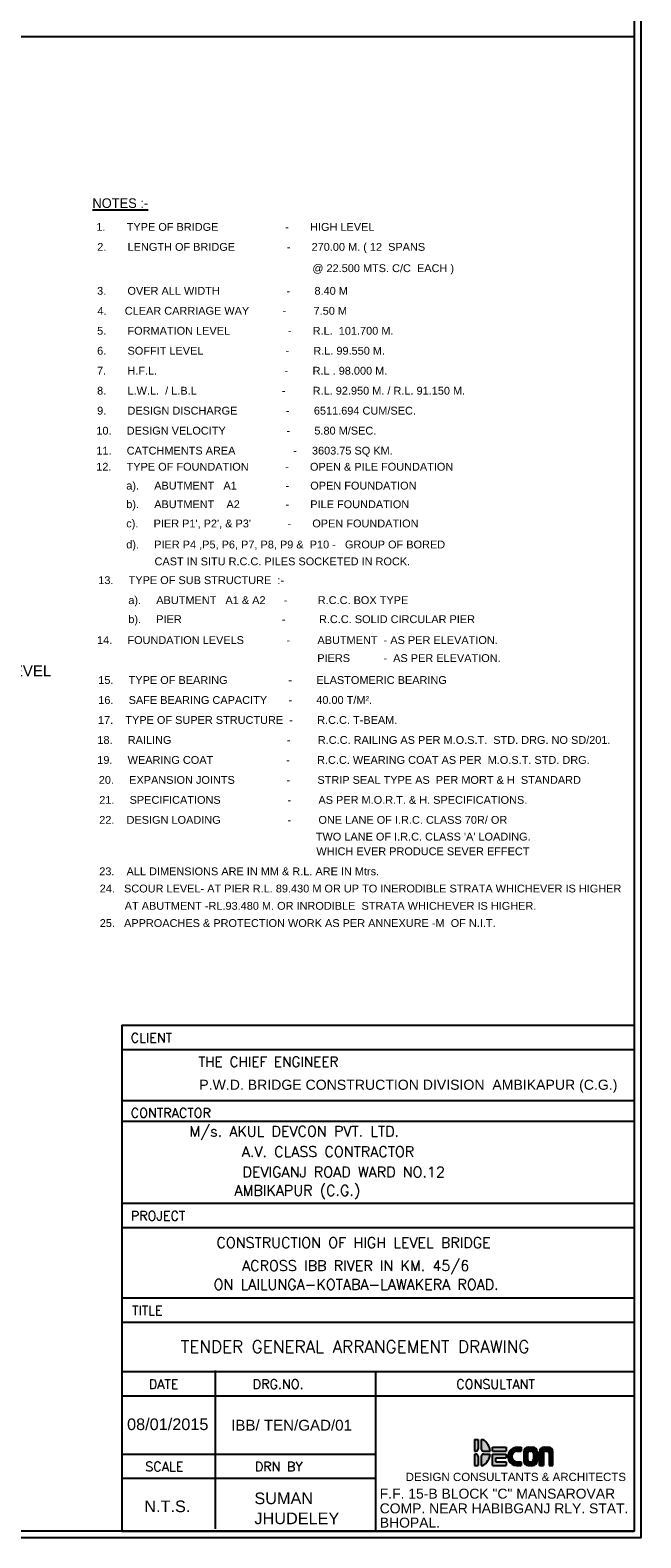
# Model space of a CAD drawing. Header units: inches. Extents: x 4599583 to 28059683, y 2538860 to 28133222513.
# Tile 27 of 89: x 4853412 to 4917790, y 28132837990 to 28132996845. Entities that reach past the tile are written whole.
import ezdxf

# ---------------------------------------------------------------- set-up
doc = ezdxf.new("R2010")
doc.units = ezdxf.units.IN
doc.header["$MEASUREMENT"] = 0
doc.linetypes.add('CENTER', pattern=[2, 1.25, -0.25, 0.25, -0.25])
for name, color, linetype in [('CENTER', 3, 'CENTER'), ('CHNGE', 31, 'Continuous'), ('text', 7, 'Continuous')]:
    doc.layers.add(name, color=color, linetype=linetype)
doc.styles.add('L', font='arial.ttf')
doc.styles.add('ROMANS', font='arial.ttf')
doc.styles.add('ROMANT', font='romant.shx')

# ---------------------------------------------------------------- blocks, each defined once
blk = doc.blocks.new('SANT DE')
h = blk.add_hatch(color=6)
h.paths.add_polyline_path([(30.5, 75.8, 0.414214), (40.5, 65.8), (70.5, 65.8, 0.223432), (39.6, 117.5), (30.5, 117.5)])
h.paths.add_polyline_path([(0, 65.8), (6.5, 65.8, 0.414214), (16.5, 75.8), (16.5, 117.5), (0, 117.5)])
h.paths.add_polyline_path([(0, 0), (16.5, 0), (16.5, 41.8, 0.414214), (6.5, 51.8), (0, 51.8)])
h.paths.add_polyline_path([(30.5, 0), (39.6, 0, 0.223432), (70.5, 51.8), (40.5, 51.8, 0.414214), (30.5, 41.8)])
h.paths.add_polyline_path([(143.3, 0), (143.3, 17.3), (96, 17.3), (96, 34.5), (143.3, 34.5), (143.3, 51.8), (82, 51.8), (82, 0)])
h.paths.add_polyline_path([(143.3, 65.8), (143.3, 82.8), (82, 82.8), (82, 65.8)])
for points in [[(195.2, 65.8), (211.7, 65.8), (211.7, 82.8), (190.4, 82.8, 0.936944), (190.5, 0), (211.7, 0), (211.7, 17), (191.1, 17, -1.002113)], [(354.4, 62.8, 0.414214), (334.4, 82.8), (314.4, 82.8, 0.414214), (294.4, 62.8), (294.4, 0), (311.4, 0), (311.4, 55.8, -0.414214), (321.4, 65.8), (327.4, 65.8, -0.414214), (337.4, 55.8), (337.4, 0), (354.4, 0)]]:
    blk.add_hatch(color=6).paths.add_polyline_path(points)
h = blk.add_hatch(color=6)
h.paths.add_polyline_path([(283.1, 62.8, 0.414214), (263.1, 82.8), (243.1, 82.8, 0.414214), (223.1, 62.8), (223.1, 20, 0.414214), (243.1, 0), (263.1, 0, 0.414214), (283.1, 20)])
h.paths.add_polyline_path([(256.1, 17), (250.1, 17, -0.414214), (240.1, 27), (240.1, 55.8, -0.414214), (250.1, 65.8), (256.1, 65.8, -0.414214), (266.1, 55.8), (266.1, 27, -0.414214)], flags=16)
at = {"color": 6}
for p, q in [((0, 117.5), (0, 65.8)), ((16.5, 117.5), (16.5, 75.8)), ((30.5, 117.5), (30.5, 75.8)), ((82, 65.8), (82, 82.8)), ((82, 82.8), (143.3, 82.8)), ((143.3, 82.8), (143.3, 65.8)), ((190.4, 82.8), (211.7, 82.8)), ((211.7, 82.8), (211.7, 65.8)), ((243.1, 82.8), (263.1, 82.8)), ((314.4, 82.8), (334.4, 82.8)), ((0, 65.8), (6.5, 65.8)), ((0, 51.8), (6.5, 51.8)), ((0, 51.8), (0, 0)), ((0, 0), (16.5, 0)), ((16.5, 41.8), (16.5, 0)), ((30.5, 41.8), (30.5, 0)), ((30.5, 0), (39.6, 0)), ((40.5, 65.8), (70.5, 65.8)), ((40.5, 51.8), (70.5, 51.8)), ((82, 65.8), (143.3, 65.8)), ((82, 51.8), (143.3, 51.8)), ((82, 0), (82, 51.8)), ((82, 0), (143.3, 0)), ((96, 17.3), (96, 34.5)), ((96, 34.5), (143.3, 34.5)), ((96, 17.3), (143.3, 17.3)), ((143.3, 51.8), (143.3, 34.5)), ((143.3, 17.3), (143.3, 0)), ((190.5, 0), (211.7, 0)), ((191, 65.8), (211.7, 65.8)), ((191.1, 17), (211.7, 17)), ((211.7, 17), (211.7, 0)), ((223.1, 62.8), (223.1, 20)), ((240.1, 55.8), (240.1, 27)), ((243.1, 0), (263.1, 0)), ((250.1, 65.8), (256.1, 65.8)), ((250.1, 17), (256.1, 17)), ((266.1, 55.8), (266.1, 27)), ((283.1, 62.8), (283.1, 20)), ((294.4, 0), (294.4, 62.8)), ((311.4, 55.8), (311.4, 0)), ((321.4, 65.8), (327.4, 65.8)), ((337.4, 55.8), (337.4, 0)), ((354.4, 0), (354.4, 62.8)), ((294.4, 0), (311.4, 0)), ((337.4, 0), (354.4, 0))]:
    blk.add_line(p, q, dxfattribs=at)
for p, q in [((0, 117.5), (16.5, 117.5)), ((30.5, 117.5), (39.6, 117.5))]:
    blk.add_line(p, q)
for centre, radius, start, end in [((6.5, 75.8), 10, 270, 0), ((40.5, 75.8), 10, 180, 270), ((0, 58.8), 70.8, 5.67129, 56.05069), ((193.1, 41.4), 41.5, 86.17796, 266.36371), ((243.1, 62.8), 20, 90, 180), ((263.1, 62.8), 20, 0, 90), ((314.4, 62.8), 20, 90, 180), ((334.4, 62.8), 20, 0, 90), ((6.5, 41.8), 10, 0, 90), ((40.5, 41.8), 10, 90, 180), ((0, 58.8), 70.8, 303.94931, 354.32871), ((193.1, 41.4), 24.5, 86.17796, 266.36371), ((243.1, 20), 20, 180, 270), ((250.1, 55.8), 10, 90, 180), ((250.1, 27), 10, 180, 270), ((256.1, 55.8), 10, 0, 90), ((256.1, 27), 10, 270, 0), ((263.1, 20), 20, 270, 0), ((321.4, 55.8), 10, 90, 180), ((327.4, 55.8), 10, 0, 90)]:
    blk.add_arc(centre, radius, start, end, dxfattribs=at)
blk = doc.blocks.new('A$C0E851665')
blk.add_blockref('SANT DE', (2902.8, -1441.7))
blk = doc.blocks.new('A$C36D47BD4')
blk.add_blockref('A$C0E851665', (-3244.4, 1276.6))

msp = doc.modelspace()

# ---------------------------------------------------------------- linework, layer by layer
msp.add_line((4600293.869, 28132996165.574), (4917052.869, 28132996165.574))
at = {"layer": 'CENTER', "color": 0, "linetype": 'Continuous'}
msp.add_lwpolyline([(4599583.245, 28133045717.462), (4917789.681, 28133045717.462), (4917789.681, 28132837989.552), (4599583.245, 28132837989.552)], close=True, dxfattribs=at)
at = {"layer": 'CHNGE', "color": 50}
msp.add_lwpolyline([(4600293.869, 28133045006.838), (4917079.057, 28133045006.838), (4917079.057, 28132838700.176), (4600293.869, 28132838700.176)], close=True, dxfattribs=at)
at = {"layer": 'text'}
for p, q in [((4863069.307, 28132892007.333), (4863069.307, 28132838700.176)), ((4863069.307, 28132892007.333), (4917079.057, 28132892007.333)), ((4917079.057, 28132892007.333), (4917079.057, 28132838700.176)), ((4863069.307, 28132889457.857), (4917079.057, 28132889457.857)), ((4863069.307, 28132884082.02), (4917079.057, 28132884082.02)), ((4863069.307, 28132881896.755), (4917079.057, 28132881896.755)), ((4863069.307, 28132873238.945), (4917079.057, 28132873238.945)), ((4863069.307, 28132870689.469), (4917079.057, 28132870689.469)), ((4863069.307, 28132863266.007), (4917079.057, 28132863266.007)), ((4863069.307, 28132860716.531), (4917079.057, 28132860716.531)), ((4863069.307, 28132855504.967), (4917079.057, 28132855504.967)), ((4863069.307, 28132855504.967), (4917079.057, 28132855504.967)), ((4872922.634, 28132855620.196), (4872922.634, 28132838953.676)), ((4889801.29, 28132855504.967), (4889801.29, 28132838700.176)), ((4863069.307, 28132852955.491), (4917079.057, 28132852955.491)), ((4863069.307, 28132846817.379), (4889801.29, 28132846817.379)), ((4863069.307, 28132844267.903), (4889801.29, 28132844267.903)), ((4863069.307, 28132838700.176), (4917079.057, 28132838700.176))]:
    msp.add_line(p, q, dxfattribs=at)

# ---------------------------------------------------------------- block references
at = {"layer": 'text', "xscale": 23.30955342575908, "yscale": 23.30955505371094, "zscale": 23.30955342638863}
msp.add_blockref('A$C36D47BD4', (4908216.864, 28132849450.666), dxfattribs=at)

# ---------------------------------------------------------------- texts
at = {"color": 6, "style": 'L'}
for s, height, p in [('1.       TYPE OF BRIDGE                      -       HIGH LEVEL', 824.67757, (4860393.342, 28132975701.486)), ('2.       LENGTH OF BRIDGE                 -       270.00 M. ( 12  SPANS ', 824.67757, (4860485.036, 28132973596.879)), ('@ 22.500 MTS. C/C  EACH ) ', 824.67757, (4883163.196, 28132971352.879)), ('3.       OVER ALL WIDTH                      -        8.40 M', 824.67757, (4860470.41, 28132968965.793)), ('4.      CLEAR CARRIAGE WAY           -         7.50 M', 824.67757, (4860504.162, 28132966861.186)), ('5.       FORMATION LEVEL                   -       R.L.  101.700 M.', 824.67757, (4860470.972, 28132964756.58)), ('6.       SOFFIT LEVEL                           -        R.L. 99.550 M.', 824.67757, (4860475.472, 28132962651.973)), ('7.       H.F.L.                                          -        R.L . 98.000 M.', 824.67757, (4860464.222, 28132960547.367)), ('8.       L.W.L.  / L.B.L                            -         R.L. 92.950 M. / R.L. 91.150 M.', 824.67757, (4860472.097, 28132958442.76)), ('9.       DESIGN DISCHARGE                -        6511.694 CUM/SEC.', 824.67757, (4860470.972, 28132956338.153)), ('10.     DESIGN VELOCITY                    -        5.80 M/SEC.', 824.67757, (4860393.342, 28132954233.547)), ('11.     CATCHMENTS AREA                   -     3603.75 SQ KM.', 824.67757, (4860393.342, 28132952128.94)), ('12.     TYPE OF FOUNDATION            -       OPEN & PILE FOUNDATION', 824.67757, (4860380.317, 28132950430.53)), ('a).     ABUTMENT   A1                -       OPEN FOUNDATION', 824.67757, (4863546.609, 28132948443.799)), ('b).     ABUTMENT    A2               -       PILE FOUNDATION', 824.67757, (4863546.609, 28132946480.299)), ("c).     PIER P1', P2', & P3'            -       OPEN FOUNDATION", 824.67757, (4863546.609, 28132944454.233)), ('d).     PIER P4 ,P5, P6, P7, P8, P9 &  P10 -   GROUP OF BORED ', 824.67757, (4863546.609, 28132942240.448)), ('CAST IN SITU R.C.C. PILES SOCKETED IN ROCK.', 824.67757, (4866523.869, 28132940458.648)), ('13.     TYPE OF SUB STRUCTURE  :-', 824.67757, (4860594.91, 28132938480.906)), ('a).     ABUTMENT   A1 & A2      -          R.C.C. BOX TYPE ', 824.67757, (4863761.202, 28132936376.299)), ('b).     PIER                                 -           R.C.C. SOLID CIRCULAR PIER', 824.67757, (4863761.202, 28132934369.733)), ('14.     FOUNDATION LEVELS              -         ABUTMENT  - AS PER ELEVATION.', 824.67757, (4860462.413, 28132932167.086)), ('PIERS           -  AS PER ELEVATION.', 824.67757, (4883677.765, 28132930269.789)), ('15.     TYPE OF BEARING                    -        ELASTOMERIC BEARING', 824.67757, (4860594.91, 28132927957.873)), ('16.     SAFE BEARING CAPACITY       -        40.00 T/M².', 824.67757, (4860594.91, 28132925853.267)), ('17.    TYPE OF SUPER STRUCTURE  -        R.C.C. T-BEAM.', 824.67757, (4860564.284, 28132923748.66)), ('18.     RAILING                                      -         R.C.C. RAILING AS PER M.O.S.T.  STD. DRG. NO SD/201. ', 824.677566, (4860499.878, 28132921644.053)), ('19.     WEARING COAT                        -         R.C.C. WEARING COAT AS PER  M.O.S.T. STD. DRG.', 824.67757, (4860488.348, 28132919539.447)), ('20.     EXPANSION JOINTS                 -         STRIP SEAL TYPE AS  PER MORT & H  STANDARD ', 824.67757, (4860649.483, 28132917434.84)), ('21.     SPECIFICATIONS                      -         AS PER M.O.R.T. & H. SPECIFICATIONS.', 824.67757, (4860695.559, 28132915330.234)), ('22.    DESIGN LOADING                      -         ONE LANE OF I.R.C. CLASS 70R/ OR ', 824.67757, (4860695.559, 28132913225.627)), ("TWO LANE OF I.R.C. CLASS 'A' LOADING.", 824.67757, (4883524.956, 28132911460.416)), (' WHICH EVER PRODUCE SEVER EFFECT', 824.67757, (4883260.271, 28132909912.921)), ('23.    ALL DIMENSIONS ARE IN MM & R.L. ARE IN Mtrs.', 824.67757, (4860695.559, 28132907802.713)), ('24.   SCOUR LEVEL- AT PIER R.L. 89.430 M OR UP TO INERODIBLE STRATA WHICHEVER IS HIGHER ', 824.67757, (4860748.074, 28132905992.127)), ('AT ABUTMENT -RL.93.480 M. OR INRODIBLE  STRATA WHICHEVER IS HIGHER.', 824.67757, (4863381.731, 28132904166.833)), ('25.   APPROACHES & PROTECTION WORK AS PER ANNEXURE -M  OF N.I.T. ', 824.67757, (4860748.074, 28132902351.386))]:
    msp.add_text(s, height=height, dxfattribs=at).set_placement(p)
at = {"color": 6, "linetype": 'ByBlock', "style": 'L'}
for s, height, p in [('08/01/2015', 1226.7694, (4863629.087, 28132849342.827)), ('IBB/ TEN/GAD/01', 1139.143, (4874601.472, 28132849287.823)), ('SUMAN', 1226.7694, (4877051.721, 28132841541.826)), ('N.T.S.', 1226.7694, (4865444.509, 28132840696.426)), ('JHUDELEY', 1226.7694, (4877051.721, 28132839429.076))]:
    msp.add_text(s, height=height, dxfattribs=at).set_placement(p)
at = {"layer": 'text', "color": 6, "style": 'ROMANS'}
msp.add_text('FOUNDATION LEVEL', height=1133.322, dxfattribs=at).set_placement((4839805.495, 28132928772.697))
at = {"layer": 'text', "color": 6, "linetype": 'ByBlock'}
for s, height, style, p in [('CLIENT', 985.7968, 'ROMANT', (4864018.766, 28132890192.395)), ('THE CHIEF ENGINEER', 1050, 'ROMANT', (4871148.654, 28132887623.24)), ('P.W.D. BRIDGE CONSTRUCTION DIVISION  AMBIKAPUR (C.G.) ', 1061.53369, 'ROMANS', (4871242.46, 28132885199.136)), ('CONTRACTOR', 985.7968, 'ROMANT', (4864018.764, 28132882267.082)), (' M/s. AKUL DEVCON PVT. LTD.', 1104.09245, 'ROMANT', (4869441.212, 28132880275.247)), ('A.V. CLASS CONTRACTOR', 1104.09245, 'ROMANT', (4875731.462, 28132878129.983)), ('DEVIGANJ ROAD WARD NO.12', 1104.09245, 'ROMANT', (4875794.349, 28132875986.736)), ('   AMBIKAPUR (C.G.)', 1104.09245, 'ROMANT', (4872484.349, 28132874039.736)), ('PROJECT', 985.7968, 'ROMANT', (4864024.52, 28132871424.007)), ('CONSTRUCTION OF HIGH LEVEL BRIDGE ', 1104.09245, 'ROMANT', (4873050.105, 28132868540.223)), ('ACROSS IBB RIVER IN KM. 45/6   ', 1104.09245, 'ROMANT', (4875750.605, 28132866109.023)), ('ON LAILUNGA-KOTABA-LAWAKERA ROAD.', 1104.09245, 'ROMANT', (4872755.556, 28132864124.689)), ('TITLE', 985.7968, 'ROMANT', (4864157.415, 28132861451.069)), ('TENDER GENERAL ARRANGEMENT DRAWING', 1301.25182, 'ROMANT', (4869289.597, 28132857476.186)), ('DATE', 985.7968, 'ROMANT', (4865918.778, 28132853690.029)), ('DRG.NO.', 985.7968, 'ROMANT', (4876874.192, 28132853690.029)), ('CONSULTANT', 985.7968, 'ROMANT', (4898333.113, 28132853690.029)), ('SCALE', 985.7968, 'ROMANT', (4865552.087, 28132845002.441)), ('DRN BY', 985.7968, 'ROMANT', (4877092.956, 28132845002.441)), ('DESIGN CONSULTANTS & ARCHITECTS', 867.50121, 'ROMANS', (4892997.72, 28132843974.616)), ('F.F. 15-B BLOCK "C" MANSAROVAR', 1048.9299, 'ROMANS', (4890262.489, 28132842121.015)), ('COMP. NEAR HABIBGANJ RLY. STAT.', 1048.9299, 'ROMANS', (4890262.489, 28132840569.777)), ('BHOPAL.', 1048.9299, 'ROMANS', (4890273.779, 28132839070.8))]:
    msp.add_text(s, height=height, dxfattribs=dict(at, style=style)).set_placement(p)
at = {"layer": 'text', "color": 2, "linetype": 'ByBlock', "insert": (4859977.858, 28132979127.835), "char_height": 1014.56059, "width": 136099.05338, "attachment_point": 1, "style": 'ROMANS'}
msp.add_mtext('{\\fBankGothic Lt BT|b0|i0|c0|p34;\\LNOTES :-}', dxfattribs=at)

doc.saveas('drawing.dxf')
